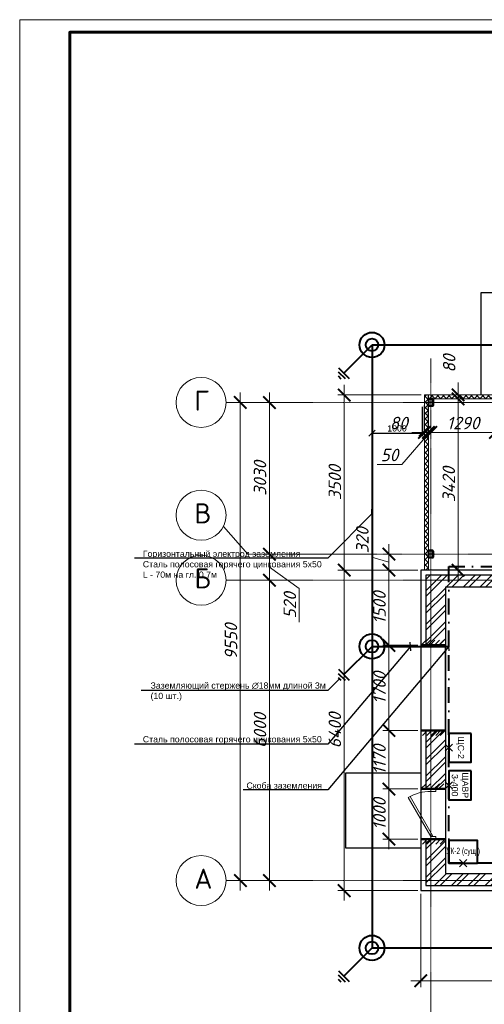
# Model space of a CAD drawing. Header units: millimetres. Extents: x 523209 to 536718, y -48289 to -47398.
# Tile 57 of 116: x 531472 to 531657, y -47791 to -47398. Entities that reach past the tile are written whole.
import ezdxf
from ezdxf import colors
from ezdxf.entities.mleader import LeaderData, LeaderLine
from ezdxf.enums import TextEntityAlignment as Align
from ezdxf.math import Vec2, Vec3

# ---------------------------------------------------------------- set-up
doc = ezdxf.new("R2010")
doc.units = ezdxf.units.MM
for name, pattern in [('ACAD_ISO02W100', [15, 12, -3]), ('DASHDOT', [25.4, 12.7, -6.35, 0, -6.35]), ('DASHED', [19.05, 12.7, -6.35]), ('GOST2.303 5', [24, 20, -1.5, 1, -1.5]), ('GOST2.303 6', [12, 8, -1.5, 1, -1.5])]:
    doc.linetypes.add(name, pattern=pattern)
doc.layers.get('Defpoints').update_dxf_attribs({"color": 140})
doc.layers.add('03_Осевые', color=4, linetype='GOST2.303 5')
doc.layers.add('Двери ArchiCAD', color=7, linetype='Continuous')
for name, color, linetype, lineweight in [('Lines_Ном._пера__100', 7, 'Continuous', 20), ('Text Blocks_Ном._пера__1', 7, 'Continuous', 30), ('А_СЭНДВИЧ', 30, 'Continuous', 5), ('ВК-линия контур', 132, 'Continuous', 15), ('ВК-линия основная', 1, 'Continuous', 30), ('ВК-линия толстая', 30, 'Continuous', 60), ('ВК-Текст', 1, 'Continuous', 30), ('Металл', 170, 'Continuous', 40), ('осевая', 252, 'GOST2.303 6', 9), ('Размеры', 30, 'Continuous', 9), ('сэндвич', 54, 'Continuous', 40), ('Узлы', 155, 'Continuous', 25), ('электрика', 1, 'Continuous', 40)]:
    doc.layers.add(name, color=color, linetype=linetype, lineweight=lineweight)
doc.layers.add('Двери ArchiCAD_Ном._пера__3', color=7, linetype='Continuous', lineweight=18, true_color=0xff6500)
doc.styles.add('GOST 2.304', font='CS_Gost2304.shx')
doc.styles.get("Standard").update_dxf_attribs({"font": 'arial.ttf'})
doc.styles.add('СГЕНЕРИР_СТИЛЬ_1', font='times.ttf')
doc.styles.add('СГЕНЕРИР_СТИЛЬ_3', font='isocpeur.ttf', dxfattribs={"oblique": 15})
doc.linetypes.add('Demolish Line1', pattern='A,40,-16,["X",Standard,S=8,R=0,X=-8,Y=-4],-5.6', length=61.6)
doc.dimstyles.new('ISO-25', dxfattribs={"dimtxt": 2.5, "dimasz": 2.5, "dimexe": 1.25, "dimexo": 0.625, "dimtad": 1, "dimtxsty": 'Standard', "dimcen": 2.5, "dimadec": 0, "dimazin": 0, "dimtfac": 1, "dimtmove": 0, "dimatfit": 3, "dimfxl": 1, "dimarcsym": 0})
doc.dimstyles.new('SPDS100', dxfattribs={"dimscale": 100, "dimtxt": 2.5, "dimasz": 2.5, "dimexe": 1.25, "dimexo": 0.625, "dimtad": 1, "dimdec": 0, "dimrnd": 0.001, "dimtxsty": 'GOST 2.304', "dimblk": 'OBLIQUE', "dimcen": 2.5, "dimdle": 2, "dimclrd": 256, "dimclre": 256, "dimclrt": 256, "dimadec": 0, "dimazin": 2, "dimtfac": 0.75, "dimtdec": 0, "dimtmove": 1, "dimatfit": 3, "dimfxl": 1, "dimtolj": 1, "dimlwd": -1, "dimlwe": -1, "dimarcsym": 0})
pattern_1 = [(45, (-90472.02, 100154.6), (-168.3798, 168.3798), []), (45, (-90359.77, 100154.6), (-168.3798, 168.3798), [])]

# ---------------------------------------------------------------- blocks, each defined once
blk = doc.blocks.new('*U144')
at = {"layer": 'ВК-линия контур', "color": 0}
for p, q in [((-841, 594), (0, 594)), ((-841, 0), (-841, 594))]:
    blk.add_line(p, q, dxfattribs=at)
at = {"layer": 'ВК-линия основная', "color": 0}
blk.add_lwpolyline([(-821, 287), (-821, 287)], dxfattribs=at)
at = {"layer": 'ВК-линия толстая', "color": 0}
for points in [[(-821, 5), (-821, 589), (-5, 589), (-5, 5)], [(-821, 575), (-821, 575), (-821, 575), (-821, 575)]]:
    blk.add_lwpolyline(points, close=True, dxfattribs=at)
blk.add_lwpolyline([(-821, 287), (-821, 287)], dxfattribs=at)
blk.add_lwpolyline([(-821, 287), (-821, 287)], dxfattribs=at)
blk.add_lwpolyline([(-821, 287), (-821, 287)], dxfattribs=at)
blk.add_lwpolyline([(-821, 287), (-821, 287)], dxfattribs=at)
at = {"layer": 'ВК-Текст', "color": 0, "insert": (-821, 287), "char_height": 0.0000208, "width": 0.000208, "attachment_point": 4, "rotation": 90}
for s in ['\\pi2;Справ. N', '\\pi2;Перв. примен.']:
    blk.add_mtext(s, dxfattribs=at)
at = {"layer": 'ВК-Текст', "color": 0}
blk.add_attdef('ЛИСТ_АЛ', text='', height=2.5, dxfattribs=at).set_placement((-10, 585.5), align=Align.MIDDLE_CENTER)
at = {"layer": 'ВК-Текст', "color": 0, "ltscale": 0.5}
blk.add_attdef('ВЕРХНИЙ_ШИФР', text='', height=0.000005, rotation=180, dxfattribs=at).set_placement((-821, 575), align=Align.MIDDLE_CENTER)
at = {"layer": 'ВК-Текст', "color": 0, "flags": 12}
blk.add_attdef('ФОРМАТ_ЛИСТА', (-42, 1.56), '', height=2.5, dxfattribs=at)
blk = doc.blocks.new('_ArchTick')
at = {"color": 0, "linetype": 'ByBlock', "const_width": 0.15}
blk.add_lwpolyline([(-0.5, -0.5), (0.5, 0.5)], dxfattribs=at)
blk = doc.blocks.new('*D232')
at = {"layer": 'Defpoints', "color": 0, "transparency": 16777216}
for p in [(1866, 10610), (2241, 10610), (2241, 4610)]:
    blk.add_point(p, dxfattribs=at)
at = {"layer": 'Размеры', "linetype": 'Continuous', "transparency": 16777216}
for p, q in [((1866, 4410), (1866, 10810)), ((2178, 10610), (1741, 10610)), ((2178, 4610), (1741, 4610))]:
    blk.add_line(p, q, dxfattribs=at)
at = {"layer": 'Размеры', "transparency": 16777216, "xscale": 250, "yscale": 250, "zscale": 250}
for p, rotation in [((1866, 10610), 90), ((1866, 4610), 270)]:
    blk.add_blockref('_ArchTick', p, dxfattribs=dict(at, rotation=rotation))
at = {"layer": 'Размеры', "transparency": 16777216, "insert": (1678, 7610), "char_height": 250, "attachment_point": 5, "rotation": 90, "style": 'СГЕНЕРИР_СТИЛЬ_3'}
blk.add_mtext('\\A1;6000', dxfattribs=at)
blk = doc.blocks.new('*D233')
at = {"layer": 'Defpoints', "color": 0, "transparency": 16777216}
for p in [(1866, 11130), (1866, 11130), (2241, 10610)]:
    blk.add_point(p, dxfattribs=at)
at = {"layer": 'Размеры', "linetype": 'Continuous', "transparency": 16777216}
for p, q in [((1866, 10410), (1866, 11330)), ((1928, 11130), (1991, 11130)), ((1866, 10870), (2462, 10441)), ((2178, 10610), (1741, 10610)), ((2462, 10441), (2462, 9774))]:
    blk.add_line(p, q, dxfattribs=at)
at = {"layer": 'Размеры', "transparency": 16777216, "xscale": 250, "yscale": 250, "zscale": 250}
for p, rotation in [((1866, 11130), 90), ((1866, 10610), 270)]:
    blk.add_blockref('_ArchTick', p, dxfattribs=dict(at, rotation=rotation))
at = {"layer": 'Размеры', "transparency": 16777216, "insert": (2275, 10107), "char_height": 250, "attachment_point": 5, "rotation": 90, "style": 'СГЕНЕРИР_СТИЛЬ_3'}
blk.add_mtext('\\A1;520', dxfattribs=at)
blk = doc.blocks.new('*D234')
at = {"layer": 'Defpoints', "color": 0, "transparency": 16777216}
for p in [(1866, 14160), (1866, 14160), (1866, 11130)]:
    blk.add_point(p, dxfattribs=at)
at = {"layer": 'Размеры', "linetype": 'Continuous', "transparency": 16777216}
for p, q in [((1866, 10930), (1866, 14360)), ((1928, 14160), (1991, 14160)), ((1928, 11130), (1991, 11130))]:
    blk.add_line(p, q, dxfattribs=at)
at = {"layer": 'Размеры', "transparency": 16777216, "xscale": 250, "yscale": 250, "zscale": 250}
for p, rotation in [((1866, 14160), 90), ((1866, 11130), 270)]:
    blk.add_blockref('_ArchTick', p, dxfattribs=dict(at, rotation=rotation))
at = {"layer": 'Размеры', "transparency": 16777216, "insert": (1678, 12645), "char_height": 250, "attachment_point": 5, "rotation": 90, "style": 'СГЕНЕРИР_СТИЛЬ_3'}
blk.add_mtext('\\A1;3030', dxfattribs=at)
blk = doc.blocks.new('*D235')
at = {"layer": 'Defpoints', "color": 0, "transparency": 16777216}
for p in [(1000, 14160), (1284, 14160), (1000, 4610)]:
    blk.add_point(p, dxfattribs=at)
at = {"layer": 'Размеры', "linetype": 'Continuous', "transparency": 16777216}
for p, q in [((1284, 4410), (1284, 14360)), ((1062, 14160), (1409, 14160)), ((1062, 4610), (1409, 4610))]:
    blk.add_line(p, q, dxfattribs=at)
at = {"layer": 'Размеры', "transparency": 16777216, "xscale": 250, "yscale": 250, "zscale": 250}
for p, rotation in [((1284, 14160), 90), ((1284, 4610), 270)]:
    blk.add_blockref('_ArchTick', p, dxfattribs=dict(at, rotation=rotation))
at = {"layer": 'Размеры', "transparency": 16777216, "insert": (1097, 9385), "char_height": 250, "attachment_point": 5, "rotation": 90, "style": 'СГЕНЕРИР_СТИЛЬ_3'}
blk.add_mtext('\\A1;9550', dxfattribs=at)
blk = doc.blocks.new('*U118')
at = {"layer": 'А_СЭНДВИЧ'}
h = blk.add_hatch(dxfattribs=at)
h.set_pattern_fill('NET', color=256, scale=25, angle=45)
h.set_pattern_definition([(45, (1389.97, -100), (-56.1266, 56.1266), []), (135, (1389.97, -100), (-56.1266, -56.1266), [])])
h.paths.add_polyline_path([(68981, -52694), (70361, -52694), (70361, -52614), (68981, -52614)])
blk.add_lwpolyline([(68981, -52694), (70361, -52694), (70361, -52614), (68981, -52614)], close=True, dxfattribs=at)
blk = doc.blocks.new('*U119')
at = {"layer": 'А_СЭНДВИЧ'}
h = blk.add_hatch(dxfattribs=at)
h.set_pattern_fill('NET', color=256, scale=25, angle=45)
h.set_pattern_definition([(45, (3704.01, -100), (-56.1266, 56.1266), []), (135, (3704.01, -100), (-56.1266, -56.1266), [])])
h.paths.add_polyline_path([(69078, -52694), (72578, -52694), (72578, -52614), (69078, -52614)])
blk.add_lwpolyline([(69078, -52694), (72578, -52694), (72578, -52614), (69078, -52614)], close=True, dxfattribs=at)
blk = doc.blocks.new('*D237')
at = {"layer": 'Defpoints', "color": 0, "transparency": 16777216}
for p in [(5041, 14230), (5637, 14230), (4841, 10810)]:
    blk.add_point(p, dxfattribs=at)
at = {"layer": 'Размеры', "linetype": 'Continuous', "transparency": 16777216}
for p, q in [((5637, 10610), (5637, 14430)), ((5104, 14230), (5762, 14230)), ((4904, 10810), (5762, 10810))]:
    blk.add_line(p, q, dxfattribs=at)
at = {"layer": 'Размеры', "transparency": 16777216, "xscale": 250, "yscale": 250, "zscale": 250}
for p, rotation in [((5637, 14230), 90), ((5637, 10810), 270)]:
    blk.add_blockref('_ArchTick', p, dxfattribs=dict(at, rotation=rotation))
at = {"layer": 'Размеры', "transparency": 16777216, "insert": (5450, 12520), "char_height": 250, "attachment_point": 5, "rotation": 90, "style": 'СГЕНЕРИР_СТИЛЬ_3'}
blk.add_mtext('\\A1;3420', dxfattribs=at)
blk = doc.blocks.new('*D238')
at = {"layer": 'Defpoints', "color": 0, "transparency": 16777216}
for p in [(5091, 14080), (6381, 14150), (6381, 13562)]:
    blk.add_point(p, dxfattribs=at)
at = {"layer": 'Размеры', "linetype": 'Continuous', "transparency": 16777216}
for p, q in [((5091, 14018), (5091, 13437)), ((6381, 14088), (6381, 13437)), ((4891, 13562), (6581, 13562))]:
    blk.add_line(p, q, dxfattribs=at)
at = {"layer": 'Размеры', "transparency": 16777216, "xscale": 250, "yscale": 250, "zscale": 250, "rotation": 180}
blk.add_blockref('_ArchTick', (5091, 13562), dxfattribs=at)
at = {"layer": 'Размеры', "transparency": 16777216, "xscale": 250, "yscale": 250, "zscale": 250}
blk.add_blockref('_ArchTick', (6381, 13562), dxfattribs=at)
at = {"layer": 'Размеры', "transparency": 16777216, "insert": (5736, 13749), "char_height": 250, "attachment_point": 5, "style": 'СГЕНЕРИР_СТИЛЬ_3'}
blk.add_mtext('\\A1;1290', dxfattribs=at)
blk = doc.blocks.new('*D245')
at = {"layer": 'Defpoints', "color": 0, "transparency": 16777216}
for p in [(5041, 14102), (5091, 14080), (5041, 13562)]:
    blk.add_point(p, dxfattribs=at)
at = {"layer": 'Размеры', "linetype": 'Continuous', "transparency": 16777216}
for p, q in [((5041, 14040), (5041, 13437)), ((5091, 14018), (5091, 13437)), ((5066, 13562), (4511, 12924)), ((5041, 13562), (4791, 13562)), ((5091, 13562), (5041, 13562)), ((5091, 13562), (5041, 13562)), ((5091, 13562), (5341, 13562)), ((4511, 12924), (4019, 12924))]:
    blk.add_line(p, q, dxfattribs=at)
at = {"layer": 'Размеры', "transparency": 16777216, "xscale": 250, "yscale": 250, "zscale": 250}
blk.add_blockref('_ArchTick', (5041, 13562), dxfattribs=at)
at = {"layer": 'Размеры', "transparency": 16777216, "xscale": 250, "yscale": 250, "zscale": 250, "rotation": 180}
blk.add_blockref('_ArchTick', (5091, 13562), dxfattribs=at)
at = {"layer": 'Размеры', "transparency": 16777216, "insert": (4265, 13111), "char_height": 250, "attachment_point": 5, "style": 'СГЕНЕРИР_СТИЛЬ_3'}
blk.add_mtext('\\A1;50', dxfattribs=at)
blk = doc.blocks.new('*D246')
at = {"layer": 'Defpoints', "color": 0, "transparency": 16777216}
for p in [(4961, 14160), (5041, 14160), (4961, 13562)]:
    blk.add_point(p, dxfattribs=at)
at = {"layer": 'Размеры', "linetype": 'Continuous', "transparency": 16777216}
for p, q in [((4961, 14098), (4961, 13437)), ((5041, 14098), (5041, 13437)), ((4961, 13562), (4711, 13562)), ((5041, 13562), (4961, 13562)), ((5041, 13562), (5291, 13562))]:
    blk.add_line(p, q, dxfattribs=at)
at = {"layer": 'Размеры', "transparency": 16777216, "xscale": 250, "yscale": 250, "zscale": 250}
blk.add_blockref('_ArchTick', (4961, 13562), dxfattribs=at)
at = {"layer": 'Размеры', "transparency": 16777216, "xscale": 250, "yscale": 250, "zscale": 250, "rotation": 180}
blk.add_blockref('_ArchTick', (5041, 13562), dxfattribs=at)
at = {"layer": 'Размеры', "transparency": 16777216, "insert": (4450, 13749), "char_height": 250, "attachment_point": 5, "style": 'СГЕНЕРИР_СТИЛЬ_3'}
blk.add_mtext('\\A1;80', dxfattribs=at)
blk = doc.blocks.new('*D247')
at = {"layer": 'Defpoints', "color": 0, "transparency": 16777216}
for p in [(5036, 14310), (5036, 14230), (5637, 14310)]:
    blk.add_point(p, dxfattribs=at)
at = {"layer": 'Размеры', "linetype": 'Continuous', "transparency": 16777216}
for p, q in [((5637, 14310), (5637, 14560)), ((5099, 14310), (5762, 14310)), ((5099, 14230), (5762, 14230)), ((5637, 14230), (5637, 14310)), ((5637, 14230), (5637, 13980))]:
    blk.add_line(p, q, dxfattribs=at)
at = {"layer": 'Размеры', "transparency": 16777216, "xscale": 250, "yscale": 250, "zscale": 250}
for p, rotation in [((5637, 14310), 270), ((5637, 14230), 90)]:
    blk.add_blockref('_ArchTick', p, dxfattribs=dict(at, rotation=rotation))
at = {"layer": 'Размеры', "transparency": 16777216, "insert": (5458, 14937), "char_height": 250, "attachment_point": 5, "rotation": 90, "style": 'СГЕНЕРИР_СТИЛЬ_3'}
blk.add_mtext('\\A1;80', dxfattribs=at)
blk = doc.blocks.new('*D249')
at = {"layer": 'Defpoints', "color": 0, "transparency": 16777216}
for p in [(4891, 9310), (4254, 7610), (4891, 7610)]:
    blk.add_point(p, dxfattribs=at)
at = {"layer": 'Размеры', "linetype": 'Continuous', "transparency": 16777216}
for p, q in [((4254, 9510), (4254, 7410)), ((4829, 9310), (4129, 9310)), ((4829, 7610), (4129, 7610))]:
    blk.add_line(p, q, dxfattribs=at)
at = {"layer": 'Размеры', "transparency": 16777216, "xscale": 250, "yscale": 250, "zscale": 250}
for p, rotation in [((4254, 9310), 90), ((4254, 7610), 270)]:
    blk.add_blockref('_ArchTick', p, dxfattribs=dict(at, rotation=rotation))
at = {"layer": 'Размеры', "transparency": 16777216, "insert": (4066, 8460), "char_height": 250, "attachment_point": 5, "rotation": 90, "style": 'СГЕНЕРИР_СТИЛЬ_3'}
blk.add_mtext('\\A1;1700', dxfattribs=at)
blk = doc.blocks.new('*D250')
at = {"layer": 'Defpoints', "color": 0, "transparency": 16777216}
for p in [(4254, 10810), (4891, 10810), (4891, 9310)]:
    blk.add_point(p, dxfattribs=at)
at = {"layer": 'Размеры', "linetype": 'Continuous', "transparency": 16777216}
for p, q in [((4254, 9110), (4254, 11010)), ((4829, 10810), (4129, 10810)), ((4829, 9310), (4129, 9310))]:
    blk.add_line(p, q, dxfattribs=at)
at = {"layer": 'Размеры', "transparency": 16777216, "xscale": 250, "yscale": 250, "zscale": 250}
for p, rotation in [((4254, 10810), 90), ((4254, 9310), 270)]:
    blk.add_blockref('_ArchTick', p, dxfattribs=dict(at, rotation=rotation))
at = {"layer": 'Размеры', "transparency": 16777216, "insert": (4066, 10060), "char_height": 250, "attachment_point": 5, "rotation": 90, "style": 'СГЕНЕРИР_СТИЛЬ_3'}
blk.add_mtext('\\A1;1500', dxfattribs=at)
blk = doc.blocks.new('*U211')
for points in [[(-38, -70), (38, -70, 0.414214), (50, -58), (50, 58, 0.414214), (38, 70), (-38, 70, 0.414214), (-50, 58), (-50, -58, 0.414214)], [(-38, -64), (38, -64, 0.414214), (44, -58), (44, 58, 0.414214), (38, 64), (-38, 64, 0.414214), (-44, 58), (-44, -58, 0.414214)]]:
    blk.add_lwpolyline(points, format="xyb", close=True)
at = {"layer": '03_Осевые'}
for p, q in [((-50, 0), (50, 0)), ((0, -70), (0, 70))]:
    blk.add_line(p, q, dxfattribs=at)
blk = doc.blocks.new('*U220')
for points in [[(-38, -70), (38, -70, 0.414214), (50, -58), (50, 58, 0.414214), (38, 70), (-38, 70, 0.414214), (-50, 58), (-50, -58, 0.414214)], [(-38, -64), (38, -64, 0.414214), (44, -58), (44, 58, 0.414214), (38, 64), (-38, 64, 0.414214), (-44, 58), (-44, -58, 0.414214)]]:
    blk.add_lwpolyline(points, format="xyb", close=True)
at = {"layer": '03_Осевые'}
for p, q in [((-50, 0), (50, 0)), ((0, -70), (0, 70))]:
    blk.add_line(p, q, dxfattribs=at)
blk = doc.blocks.new('*D253')
at = {"layer": 'Defpoints', "color": 0, "transparency": 16777216}
for p in [(4254, 11130), (4573, 11130), (4573, 10810)]:
    blk.add_point(p, dxfattribs=at)
at = {"layer": 'Размеры', "linetype": 'Continuous', "transparency": 16777216}
for p, q in [((3910, 11073), (3910, 11740)), ((4254, 10610), (4254, 11330)), ((4254, 10970), (3910, 11073)), ((4511, 11130), (4129, 11130)), ((4511, 10810), (4129, 10810))]:
    blk.add_line(p, q, dxfattribs=at)
at = {"layer": 'Размеры', "transparency": 16777216, "xscale": 250, "yscale": 250, "zscale": 250}
for p, rotation in [((4254, 11130), 90), ((4254, 10810), 270)]:
    blk.add_blockref('_ArchTick', p, dxfattribs=dict(at, rotation=rotation))
at = {"layer": 'Размеры', "transparency": 16777216, "insert": (3723, 11407), "char_height": 250, "attachment_point": 5, "rotation": 90, "style": 'СГЕНЕРИР_СТИЛЬ_3'}
blk.add_mtext('\\A1;320', dxfattribs=at)
blk = doc.blocks.new('*D255')
at = {"layer": 'Defpoints', "color": 0, "transparency": 16777216}
for p in [(4479, 7610), (4254, 6440), (4891, 6440)]:
    blk.add_point(p, dxfattribs=at)
at = {"layer": 'Размеры', "linetype": 'Continuous', "transparency": 16777216}
for p, q in [((4254, 7810), (4254, 6240)), ((4416, 7610), (4129, 7610)), ((4829, 6440), (4129, 6440))]:
    blk.add_line(p, q, dxfattribs=at)
at = {"layer": 'Размеры', "transparency": 16777216, "xscale": 250, "yscale": 250, "zscale": 250}
for p, rotation in [((4254, 7610), 90), ((4254, 6440), 270)]:
    blk.add_blockref('_ArchTick', p, dxfattribs=dict(at, rotation=rotation))
at = {"layer": 'Размеры', "transparency": 16777216, "insert": (4066, 7025), "char_height": 250, "attachment_point": 5, "rotation": 90, "style": 'СГЕНЕРИР_СТИЛЬ_3'}
blk.add_mtext('\\A1;1170', dxfattribs=at)
blk = doc.blocks.new('*D256')
at = {"layer": 'Defpoints', "color": 0, "transparency": 16777216}
for p in [(4891, 6440), (4254, 5440), (4891, 5440)]:
    blk.add_point(p, dxfattribs=at)
at = {"layer": 'Размеры', "linetype": 'Continuous', "transparency": 16777216}
for p, q in [((4254, 6640), (4254, 5240)), ((4829, 6440), (4129, 6440)), ((4829, 5440), (4129, 5440))]:
    blk.add_line(p, q, dxfattribs=at)
at = {"layer": 'Размеры', "transparency": 16777216, "xscale": 250, "yscale": 250, "zscale": 250}
for p, rotation in [((4254, 6440), 90), ((4254, 5440), 270)]:
    blk.add_blockref('_ArchTick', p, dxfattribs=dict(at, rotation=rotation))
at = {"layer": 'Размеры', "transparency": 16777216, "insert": (4066, 5940), "char_height": 250, "attachment_point": 5, "rotation": 90, "style": 'СГЕНЕРИР_СТИЛЬ_3'}
blk.add_mtext('\\A1;1000', dxfattribs=at)
blk = doc.blocks.new('*D257')
at = {"layer": 'Defpoints', "color": 0, "transparency": 16777216}
for p in [(3361, 14310), (4961, 14310), (4479, 10810)]:
    blk.add_point(p, dxfattribs=at)
at = {"layer": 'Размеры', "linetype": 'Continuous', "transparency": 16777216}
for p, q in [((3361, 10610), (3361, 14510)), ((4899, 14310), (3236, 14310)), ((4416, 10810), (3236, 10810))]:
    blk.add_line(p, q, dxfattribs=at)
at = {"layer": 'Размеры', "transparency": 16777216, "xscale": 250, "yscale": 250, "zscale": 250}
for p, rotation in [((3361, 14310), 90), ((3361, 10810), 270)]:
    blk.add_blockref('_ArchTick', p, dxfattribs=dict(at, rotation=rotation))
at = {"layer": 'Размеры', "transparency": 16777216, "insert": (3173, 12560), "char_height": 250, "attachment_point": 5, "rotation": 90, "style": 'СГЕНЕРИР_СТИЛЬ_3'}
blk.add_mtext('\\A1;3500', dxfattribs=at)
blk = doc.blocks.new('*D258')
at = {"layer": 'Defpoints', "color": 0, "transparency": 16777216}
for p in [(4000, 10810), (3361, 4410), (4891, 4410)]:
    blk.add_point(p, dxfattribs=at)
at = {"layer": 'Размеры', "linetype": 'Continuous', "transparency": 16777216}
for p, q in [((3361, 11010), (3361, 4210)), ((3938, 10810), (3236, 10810)), ((4829, 4410), (3236, 4410))]:
    blk.add_line(p, q, dxfattribs=at)
at = {"layer": 'Размеры', "transparency": 16777216, "xscale": 250, "yscale": 250, "zscale": 250}
for p, rotation in [((3361, 10810), 90), ((3361, 4410), 270)]:
    blk.add_blockref('_ArchTick', p, dxfattribs=dict(at, rotation=rotation))
at = {"layer": 'Размеры', "transparency": 16777216, "insert": (3173, 7610), "char_height": 250, "attachment_point": 5, "rotation": 90, "style": 'СГЕНЕРИР_СТИЛЬ_3'}
blk.add_mtext('\\A1;6400', dxfattribs=at)
blk = doc.blocks.new('*D259')
at = {"layer": 'Defpoints', "color": 0, "transparency": 16777216}
for p in [(4891, 4410), (22291, 4410), (22291, 2608)]:
    blk.add_point(p, dxfattribs=at)
at = {"layer": 'Размеры', "linetype": 'Continuous', "transparency": 16777216}
for p, q in [((4891, 4348), (4891, 2483)), ((22291, 4348), (22291, 2483)), ((4691, 2608), (22491, 2608))]:
    blk.add_line(p, q, dxfattribs=at)
at = {"layer": 'Размеры', "transparency": 16777216, "xscale": 250, "yscale": 250, "zscale": 250, "rotation": 180}
blk.add_blockref('_ArchTick', (4891, 2608), dxfattribs=at)
at = {"layer": 'Размеры', "transparency": 16777216, "xscale": 250, "yscale": 250, "zscale": 250}
blk.add_blockref('_ArchTick', (22291, 2608), dxfattribs=at)
at = {"layer": 'Размеры', "transparency": 16777216, "insert": (13591, 2795), "char_height": 250, "attachment_point": 5, "style": 'СГЕНЕРИР_СТИЛЬ_3'}
blk.add_mtext('\\A1;17400', dxfattribs=at)
blk = doc.blocks.new('IFC Дверь - Распашная')
at = {"layer": 'Двери ArchiCAD_Ном._пера__3', "color": 0, "linetype": 'Continuous'}
for p, q in [((-329, 450), (-349, 415)), ((-349, 415), (430, -35)), ((450, 0), (-329, 450)), ((-500, 0), (-450, 0)), ((-450, -100), (-450, 0)), ((430, -35), (450, 0)), ((500, 0), (450, 0)), ((450, -100), (450, 0)), ((-500, -100), (-450, -100)), ((500, -100), (450, -100))]:
    blk.add_line(p, q, dxfattribs=at)
blk.add_arc((450, 0), 900, 150, 180, dxfattribs=at)
blk = doc.blocks.new('*U38')
at = {"color": 0, "linetype": 'ByBlock', "lineweight": -2}
for p, q in [((0, 0), (0, 15.96)), ((-3.05, 0), (3.05, 0)), ((-1.92, -1.2), (1.92, -1.2)), ((-0.8, -2.4), (0.8, -2.4))]:
    blk.add_line(p, q, dxfattribs=at)
blk = doc.blocks.new('A$C1FCB67F9')
at = {"layer": 'электрика', "color": 3, "ltscale": 0.15}
for radius in [5, 2.5]:
    blk.add_circle((13.55, 13.55), radius, dxfattribs=at)
at = {"rotation": 315}
blk.add_blockref('*U38', (2.26, 2.26), dxfattribs=at)
blk = doc.blocks.new('_Oblique')
at = {"color": 0, "linetype": 'ByBlock', "lineweight": -2}
blk.add_line((-0.5, -0.5), (0.5, 0.5), dxfattribs=at)
blk = doc.blocks.new('*D221')
at = {"color": 0, "linetype": 'Continuous', "lineweight": -2, "ltscale": 0.15, "transparency": 16777216}
for p, q in [((531612.43, -47552.35), (531612.43, -47564.13)), ((531632.43, -47552.35), (531632.43, -47564.13)), ((531612.43, -47562.88), (531632.43, -47562.88))]:
    blk.add_line(p, q, dxfattribs=at)
at = {"layer": 'Defpoints', "color": 0, "ltscale": 0.15, "transparency": 16777216}
for p in [(531612.43, -47551.73), (531632.43, -47551.73), (531632.43, -47562.88)]:
    blk.add_point(p, dxfattribs=at)
at = {"color": 0, "lineweight": -2, "ltscale": 0.15, "transparency": 16777216, "xscale": 2.5, "yscale": 2.5, "zscale": 2.5, "rotation": 180}
blk.add_blockref('_Oblique', (531612.43, -47562.88), dxfattribs=at)
at = {"color": 0, "lineweight": -2, "ltscale": 0.15, "transparency": 16777216, "xscale": 2.5, "yscale": 2.5, "zscale": 2.5}
blk.add_blockref('_Oblique', (531632.43, -47562.88), dxfattribs=at)
at = {"color": 0, "ltscale": 0.15, "transparency": 16777216, "insert": (531622.43, -47560.97), "char_height": 2.5, "attachment_point": 5}
blk.add_mtext('1000', dxfattribs=at)
blk = doc.blocks.new('_None')
blk = doc.blocks.new('A$C0A5B357C')
at = {"layer": 'электрика', "color": 3, "lineweight": 30, "ltscale": 50}
for p, q in [((283, 0), (0, 283)), ((0, 0), (283, 283))]:
    blk.add_line(p, q, dxfattribs=at)
blk = doc.blocks.new('A$C6B5953C9')
at = {"layer": 'Узлы', "linetype": 'ByBlock', "lineweight": 5}
h = blk.add_hatch(dxfattribs=at)
h.set_pattern_fill('ANSI32', color=256, scale=25)
h.set_pattern_definition(pattern_1)
h.paths.add_polyline_path([(4991.4, 10710.2), (4991.4, 9315.2), (5381.4, 9315.2), (5381.4, 10470.2), (6796.4, 10470.2), (6796.4, 10710.2)])
h = blk.add_hatch(dxfattribs=at)
h.set_pattern_fill('ANSI32', color=256, scale=25)
h.set_pattern_definition(pattern_1)
h.paths.add_polyline_path([(4991.4, 6440.2), (5381.4, 6440.2), (5381.4, 7610.2), (4991.4, 7610.2)])
h.paths.add_polyline_path([(5381.4, 5440.2), (4991.4, 5440.2), (4991.4, 4510.2), (7131.4, 4510.2), (7131.4, 4750.2), (5381.4, 4750.2)])
for points in [[(9691.4, 14310.2), (9691.4, 16350.2), (6091.4, 16350.2), (6091.4, 14310.2)], [(22291.4, 10810.2), (4891.4, 10810.2), (4891.4, 4410.2), (9851.4, 4410.2)], [(6796.4, 10710.2), (4991.4, 10710.2), (4991.4, 9310.2)], [(21801.4, 10470.2), (5381.4, 10470.2), (5381.4, 4750.2), (9851.4, 4750.2)], [(4991.4, 7610.2), (4991.4, 6440.2)], [(4991.4, 5440.2), (4991.4, 4510.2), (7131.4, 4510.2)]]:
    blk.add_lwpolyline(points)
for points in [[(5381.4, 7610.2), (5381.4, 9310.2), (4891.4, 9310.2), (4891.4, 7610.2)], [(4891.4, 5260.2), (3391.4, 5260.2), (3391.4, 6760.2), (4891.4, 6760.2)]]:
    blk.add_lwpolyline(points, close=True)
at = {"layer": 'Lines_Ном._пера__100', "linetype": 'Continuous'}
for centre in [(500, 14160.2), (500, 11908.3), (500, 10610.2), (500, 4610.2)]:
    blk.add_circle(centre, 500, dxfattribs=at)
at = {"layer": 'осевая', "ltscale": 0.5}
for points in [[(5091.4, 15039), (5091.4, 1000)], [(1000, 14160.2), (24268.5, 14160.2)], [(1435.5, 11130.2), (24268.5, 11130.2)], [(1000, 10610.2), (24268.5, 10610.2)], [(1000, 4610.2), (24268.5, 4610.2)]]:
    blk.add_lwpolyline(points, dxfattribs=at)
at = {"layer": 'осевая', "ltscale": 100}
blk.add_lwpolyline([(945.1, 11680.5), (1435.5, 11130.2)], dxfattribs=at)
at = {"layer": 'сэндвич', "lineweight": 30, "flags": 128}
for points in [[(4890.8, 9308.7), (4995.4, 9413.4)], [(4979.3, 9308.7), (5084, 9413.4)], [(5067.9, 9308.7), (5172.5, 9413.4)], [(5156.4, 9308.7), (5261.1, 9413.4)], [(5244.9, 9308.7), (5349.6, 9413.4)], [(5027.8, 7611.6), (4923.1, 7507)], [(5116.3, 7611.6), (5011.6, 7507)], [(5204.9, 7611.6), (5100.2, 7507)], [(5293.4, 7611.6), (5188.7, 7507)], [(5382, 7611.6), (5277.3, 7507)], [(4892.2, 6440.2), (4996.9, 6544.9)], [(4980.8, 6440.2), (5085.4, 6544.9)], [(5069.3, 6440.2), (5174, 6544.9)], [(5157.8, 6440.2), (5262.5, 6544.9)], [(5246.4, 6440.2), (5351.1, 6544.9)], [(5027.8, 5441.6), (4923.1, 5337)], [(5116.3, 5441.6), (5011.6, 5337)], [(5204.9, 5441.6), (5100.2, 5337)], [(5293.4, 5441.6), (5188.7, 5337)], [(5382, 5441.6), (5277.3, 5337)]]:
    blk.add_lwpolyline(points, dxfattribs=at)
at = {"layer": 'сэндвич', "lineweight": 50, "flags": 128}
for points in [[(4891.4, 9310.2), (5381.4, 9310.2)], [(4891.4, 7610.2), (5381.4, 7610.2)], [(4891.4, 6440.2), (5381.4, 6440.2)], [(4891.4, 5440.2), (5381.4, 5440.2)]]:
    blk.add_lwpolyline(points, dxfattribs=at)
at = {"layer": 'А_СЭНДВИЧ', "rotation": 270}
blk.add_blockref('*U119', (57655.8, 83388.4), dxfattribs=at)
at = {"layer": 'А_СЭНДВИЧ'}
blk.add_blockref('*U118', (-63939.9, 66924.6), dxfattribs=at)
at = {"layer": 'Двери ArchiCAD', "color": 0, "linetype": 'Continuous', "lineweight": 18, "xscale": -1, "zscale": 1000, "rotation": 90}
blk.add_blockref('IFC Дверь - Распашная', (5090.8, 5941.6), dxfattribs=at)
at = {"layer": 'Металл', "rotation": 180.0099999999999}
for name, p in [('*U220', (5091.4, 14160.2)), ('*U211', (5091.4, 11130.2))]:
    blk.add_blockref(name, p, dxfattribs=at)
at = {"layer": 'Text Blocks_Ном._пера__1', "style": 'СГЕНЕРИР_СТИЛЬ_3'}
for s, p in [('Г', (366.7, 13997.5)), ('В', (366.7, 11745.6)), ('Б', (366.7, 10447.5)), ('А', (366.7, 4447.5))]:
    blk.add_text(s, height=400, dxfattribs=at).set_placement(p)
at = {"layer": 'Размеры'}
for base, p1, p2, picture, middle in [((5637.4, 14310.2), (5036.4, 14230.2), (5036.4, 14310.2), '*D247', (5645.5, 14936.5)), ((1865.6, 11130.2), (2240.6, 10610.2), (1865.6, 11130.2), '*D233', (2462.3, 10378.1))]:
    dim = blk.add_linear_dim(base=base, p1=p1, p2=p2, angle=90, dimstyle='SPDS100', override={"dimtxsty": 'СГЕНЕРИР_СТИЛЬ_3', "dimblk1": 'ArchTick', "dimblk2": 'ArchTick', "dimsah": 1}, dxfattribs=at)
    dim.commit()
    dim.dimension.update_dxf_attribs({"geometry": picture, "text_midpoint": middle, "dimtype": 160})
for base, p1, p2, picture, middle in [((1284.3, 14160.2), (1000, 4610.2), (1000, 14160.2), '*D235', (1096.8, 9385.2)), ((1865.6, 14160.2), (1865.6, 11130.2), (1865.6, 14160.2), '*D234', (1678.1, 12645.2)), ((3361, 14310.2), (4478.9, 10810.2), (4961.4, 14310.2), '*D257', (3173.5, 12560.2)), ((5637.4, 14230.2), (4841.4, 10810.2), (5041.4, 14230.2), '*D237', (5449.9, 12520.2)), ((4254, 11130.2), (4573, 10810.2), (4573, 11130.2), '*D253', (3722.7, 11135.8)), ((3361, 4410.2), (4000.1, 10810.2), (4891.4, 4410.2), '*D258', (3173.5, 7610.2)), ((4254, 10810.2), (4891.4, 9310.2), (4891.4, 10810.2), '*D250', (4066.5, 10060.2)), ((1865.6, 10610.2), (2240.6, 4610.2), (2240.6, 10610.2), '*D232', (1678.1, 7610.2)), ((4254, 7610.2), (4891.4, 9310.2), (4891.4, 7610.2), '*D249', (4066.5, 8460.2)), ((4254, 6440.2), (4478.9, 7610.2), (4891.4, 6440.2), '*D255', (4066.5, 7025.2)), ((4254, 5440.2), (4891.4, 6440.2), (4891.4, 5440.2), '*D256', (4066.5, 5940.2))]:
    dim = blk.add_linear_dim(base=base, p1=p1, p2=p2, angle=90, dimstyle='SPDS100', override={"dimtxsty": 'СГЕНЕРИР_СТИЛЬ_3', "dimblk1": 'ArchTick', "dimblk2": 'ArchTick', "dimsah": 1}, dxfattribs=at)
    dim.commit()
    dim.dimension.update_dxf_attribs({"geometry": picture, "text_midpoint": middle})
for base, p1, p2, picture, middle in [((5041.4, 13561.7), (5091.4, 14080.2), (5041.4, 14102.2), '*D245', (4448.4, 12924)), ((4961.4, 13561.7), (5041.4, 14160.2), (4961.4, 14160.2), '*D246', (4449.6, 13561.7))]:
    dim = blk.add_linear_dim(base=base, p1=p1, p2=p2, dimstyle='SPDS100', override={"dimtxsty": 'СГЕНЕРИР_СТИЛЬ_3', "dimblk1": 'ArchTick', "dimblk2": 'ArchTick', "dimsah": 1}, dxfattribs=at)
    dim.commit()
    dim.dimension.update_dxf_attribs({"geometry": picture, "text_midpoint": middle, "dimtype": 160})
for base, p1, p2, picture, middle in [((6381.4, 13561.7), (5091.4, 14080.2), (6381.4, 14150.2), '*D238', (5736.4, 13749.2)), ((22291.4, 2608), (4891.4, 4410.2), (22291.4, 4410.2), '*D259', (13591.4, 2795.5))]:
    dim = blk.add_linear_dim(base=base, p1=p1, p2=p2, dimstyle='SPDS100', override={"dimtxsty": 'СГЕНЕРИР_СТИЛЬ_3', "dimblk1": 'ArchTick', "dimblk2": 'ArchTick', "dimsah": 1}, dxfattribs=at)
    dim.commit()
    dim.dimension.update_dxf_attribs({"geometry": picture, "text_midpoint": middle})

msp = doc.modelspace()

# ---------------------------------------------------------------- linework, layer by layer
at = {"layer": 'электрика', "color": 30, "linetype": 'Demolish Line1', "ltscale": 0.5}
for p, q in [((531612.43368, -47527.60246), (531612.43368, -47648.057)), ((531612.43368, -47527.60246), (531741.45847, -47527.60246)), ((531612.43368, -47648.057), (531612.43368, -47768.51155)), ((531612.43368, -47648.057), (531643.12532, -47648.057)), ((531612.43368, -47768.51155), (531741.45847, -47768.51155))]:
    msp.add_line(p, q, dxfattribs=at)
at = {"layer": 'электрика', "color": 30, "linetype": 'DASHDOT', "ltscale": 0.5}
msp.add_lwpolyline([(531643.12532, -47648.057), (531643.12532, -47617.60249), (531643.12532, -47616.10249), (531968.14623, -47616.10249), (531968.14623, -47734.64617), (531643.11292, -47734.64617), (531643.12532, -47648.057)], dxfattribs=at)
at = {"layer": 'электрика', "ltscale": 15}
for points in [[(531652.12532, -47682.78253), (531643.12532, -47682.78253), (531643.12532, -47694.28253), (531652.12532, -47694.28253), (531652.12532, -47682.78253)], [(531652.12532, -47697.78253), (531643.12532, -47697.78253), (531643.12532, -47709.28253), (531652.12532, -47709.28253), (531652.12532, -47697.78253)], [(531643.11292, -47725.64617), (531643.11292, -47734.64617), (531654.61292, -47734.64617), (531654.61292, -47725.64617), (531643.11292, -47725.64617)]]:
    msp.add_lwpolyline(points, dxfattribs=at)

# ---------------------------------------------------------------- block references
at = {"linetype": 'DASHED'}
ref = msp.add_blockref('*U144', (532312.63387, -47991.68774), dxfattribs=at)
ref.add_attrib('ВЕРХНИЙ_ШИФР', '1984-11.Р 01.06.01 РЗ.Э1-01', dxfattribs={"layer": 'ВК-Текст', "color": 0, "ltscale": 0.5, "height": 0.000005, "rotation": 180}).set_placement((531491.63392, -47416.68773), align=Align.MIDDLE_CENTER)
at = {"xscale": 0.02, "yscale": 0.02, "zscale": 0.02}
msp.add_blockref('A$C6B5953C9', (531534.11904, -47833.80636), dxfattribs=at)
at = {"layer": 'электрика', "ltscale": 0.15}
for p in [(531598.88764, -47541.14854), (531598.88764, -47661.60309), (531598.88764, -47782.05763)]:
    msp.add_blockref('A$C1FCB67F9', p, dxfattribs=at)
at = {"layer": 'электрика', "color": 30, "lineweight": 30, "ltscale": 50, "xscale": 0.01, "yscale": 0.01, "zscale": 0.01, "rotation": 270}
for p in [(531641.71109, -47687.11834), (531641.71109, -47702.11834), (531647.4487, -47733.23197)]:
    msp.add_blockref('A$C0A5B357C', p, dxfattribs=at)

# ---------------------------------------------------------------- texts
at = {"linetype": 'ACAD_ISO02W100', "lineweight": 100, "char_height": 2.5, "attachment_point": 5, "rotation": 270}
for s, insert in [('\\A1;ЩС-2', (531647.62532, -47688.53253)), ('\\A1;ЩАВР\\P3-400', (531647.62532, -47703.53253))]:
    msp.add_mtext(s, dxfattribs=dict(at, insert=insert))
at = {"linetype": 'ACAD_ISO02W100', "lineweight": 100, "insert": (531648.86292, -47730.14617), "char_height": 2.5, "attachment_point": 5}
msp.add_mtext('\\A1;{\\W0.6;УК-2 (сущ.)}', dxfattribs=at)

# ---------------------------------------------------------------- dimensions: what is measured, and where the dimension line sits
at = {"ltscale": 0.15}
dim = msp.add_linear_dim(base=(531632.43368, -47562.87641), p1=(531612.43368, -47551.72924), p2=(531632.43368, -47551.72924), text='1000', dimstyle='ISO-25', override={"dimblk1": 'Oblique', "dimblk2": 'Oblique', "dimsah": 1}, dxfattribs=at)
dim.commit()
dim.dimension.update_dxf_attribs({"geometry": '*D221', "text_midpoint": (531622.43368, -47560.97497)})

# ---------------------------------------------------------------- leaders
at = {"layer": 'электрика', "color": 7, "lineweight": 0, "ltscale": 10}
ml = msp.add_multileader_mtext('Standard', dxfattribs=at)
ml.set_content('{\\fArial|b0|i0|c204|p34;Горизонтальный электрод заземления\\P\\A1;Сталь полосовая горячего цинкования 5х50\\P\\fArial|b0|i0|c0|p34;L - 70\\fArial|b0|i0|c204|p34;м на гл. 0.7м}', color=7, style='СГЕНЕРИР_СТИЛЬ_1')
ml.set_leader_properties()
ml.set_arrow_properties(name='OBLIQUE')
ml.build(insert=Vec2(0, 0))
ml.multileader.update_dxf_attribs({"text_left_attachment_type": 6, "text_right_attachment_type": 6, "arrow_head_size": 2.5})
ctx = ml.context
ctx.base_point, ctx.char_height, ctx.arrow_head_size, ctx.landing_gap_size, ctx.plane_origin = Vec3(531520.81818, -47612.80641), 2.5, 2.5, 0.02, Vec3(531570.58925, -47684.78736)
ctx.left_attachment, ctx.right_attachment = 6, 6
notes = []
notes.append((ctx, [(0, (1, 1, 0), (531594.83336, -47612.80641), (-1, 0), 2.80191, [(0, [(531612.43368, -47595.02024)], 0, [])])]))
ctx.mtext.insert, ctx.mtext.width, ctx.mtext.defined_height, ctx.mtext.flow_direction = Vec3(531520.83818, -47609.80641), 86.257855, 6.7089, 5
ml = msp.add_multileader_mtext('Standard', dxfattribs=at)
ml.set_content('{\\fArial|b0|i0|c204|p34;Сталь полосовая горячего цинкования 5х50}', color=7, style='СГЕНЕРИР_СТИЛЬ_1')
ml.set_leader_properties()
ml.set_arrow_properties(name='OBLIQUE')
ml.build(insert=Vec2(0, 0))
ml.multileader.update_dxf_attribs({"text_left_attachment_type": 6, "text_right_attachment_type": 6, "arrow_head_size": 2.5})
ctx = ml.context
ctx.base_point, ctx.char_height, ctx.arrow_head_size, ctx.landing_gap_size, ctx.plane_origin = Vec3(531520.81818, -47687.09376), 2.5, 2.5, 0.02, Vec3(531570.58925, -47759.07471)
ctx.left_attachment, ctx.right_attachment = 6, 6
notes.append((ctx, [(0, (1, 1, 0), (531594.83336, -47687.09376), (-1, 0), 2.80191, [(0, [(531627.7795, -47648.057)], 0, [])])]))
ctx.mtext.insert, ctx.mtext.width, ctx.mtext.defined_height, ctx.mtext.flow_direction = Vec3(531520.83818, -47683.8997), 86.257855, 6.7089, 5
ml = msp.add_multileader_mtext('Standard', dxfattribs=at)
ml.set_content('{\\fArial|b0|i0|c204|p34;Скоба заземления}', color=7, style='СГЕНЕРИР_СТИЛЬ_1')
ml.set_leader_properties()
ml.set_arrow_properties(name='OBLIQUE')
ml.build(insert=Vec2(0, 0))
ml.multileader.update_dxf_attribs({"text_left_attachment_type": 6, "text_right_attachment_type": 6, "arrow_head_size": 2.5})
ctx = ml.context
ctx.base_point, ctx.char_height, ctx.arrow_head_size, ctx.landing_gap_size, ctx.plane_origin = Vec3(531562.25577, -47705.41109), 2.5, 2.5, 0.02, Vec3(531570.58925, -47777.39204)
ctx.left_attachment, ctx.right_attachment = 6, 6
notes.append((ctx, [(0, (1, 1, 0), (531594.83336, -47705.41109), (-1, 0), 2.80191, [(0, [(531643.12532, -47648.057)], 0, [])])]))
ctx.mtext.insert, ctx.mtext.width, ctx.mtext.defined_height, ctx.mtext.flow_direction = Vec3(531562.27577, -47702.41109), 86.257855, 6.7089, 5
ml = msp.add_multileader_mtext('Standard', dxfattribs=at)
ml.set_content('{\\fArial|b0|i0|c204|p34;Заземляющий стержень ∅18мм длиной 3м (10 шт.)}', color=7, style='СГЕНЕРИР_СТИЛЬ_1')
ml.set_leader_properties()
ml.set_arrow_properties(name='NONE')
ml.build(insert=Vec2(0, 0))
ml.multileader.update_dxf_attribs({"text_left_attachment_type": 6, "text_right_attachment_type": 6, "arrow_head_size": 2})
ctx = ml.context
ctx.base_point, ctx.char_height, ctx.arrow_head_size, ctx.landing_gap_size, ctx.plane_origin = Vec3(531523.91376, -47665.65732), 2.5, 2, 0.02, Vec3(531570.58925, -47737.63827)
ctx.left_attachment, ctx.right_attachment = 6, 6
notes.append((ctx, [(0, (1, 1, 0), (531594.83336, -47665.65732), (-1, 0), 1.19679, [(0, [(531599.45322, -47661.03746)], 0, [])])]))
ctx.mtext.insert, ctx.mtext.width, ctx.mtext.defined_height, ctx.mtext.flow_direction = Vec3(531523.93376, -47662.42233), 72.7004818, 6.7089, 5
for ctx, leaders in notes:
    for number, flags, end, landing, length, lines in leaders:
        leader = LeaderData()
        leader.index, (leader.has_last_leader_line, leader.has_dogleg_vector, leader.attachment_direction) = number, flags
        leader.last_leader_point, leader.dogleg_vector, leader.dogleg_length = Vec3(end), Vec3(landing), length
        for number, points, colour, breaks in lines:
            line = LeaderLine()
            line.index, line.vertices, line.color, line.breaks = number, Vec3.list(points), colors.encode_raw_color(colour), breaks
            leader.lines.append(line)
        ctx.leaders.append(leader)

doc.saveas('drawing.dxf')
